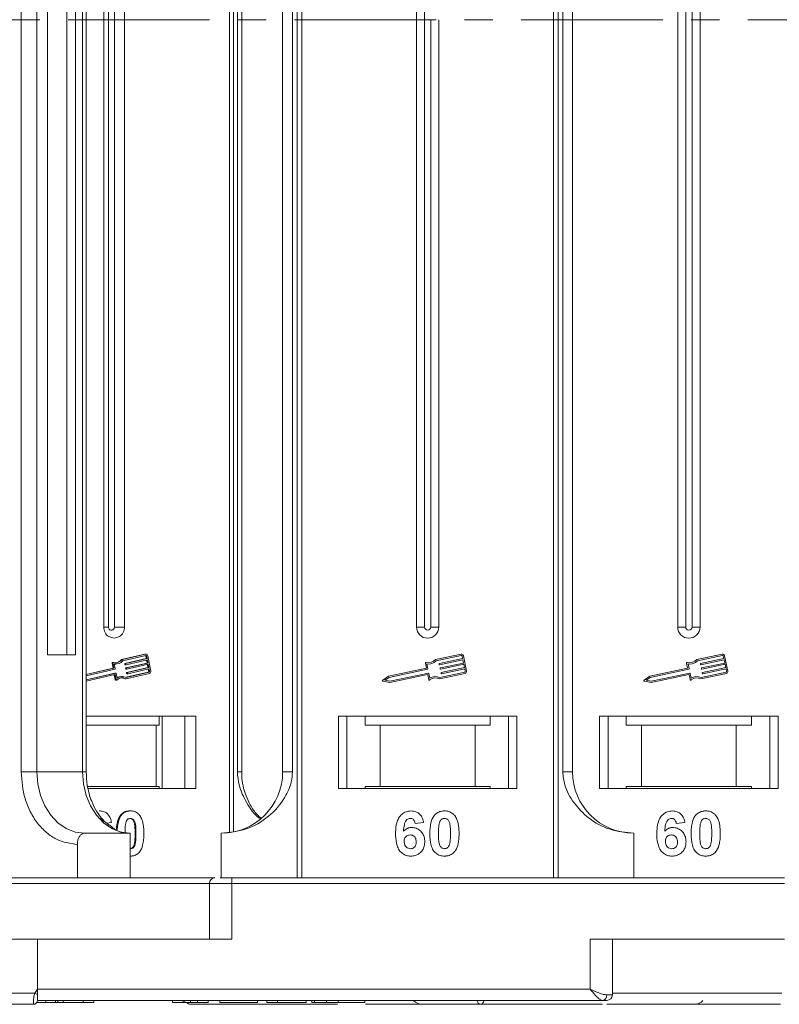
# Model space of a CAD drawing. Header units: millimetres. Extents: x -623 to 852, y 50 to 1083.
# Tile 7 of 72: x -52 to 16, y 280 to 369. Entities that reach past the tile are written whole.
import ezdxf

# ---------------------------------------------------------------- set-up
doc = ezdxf.new("R2010")
doc.units = ezdxf.units.MM
doc.linetypes.add('CENTERX2', pattern=[20.32, 12.7, -2.54, 2.54, -2.54])

msp = doc.modelspace()

# ---------------------------------------------------------------- linework, layer by layer
at = {"color": 7, "linetype": 'Continuous', "lineweight": 15}
for p, q in [((-27.114, 445.501), (-27.114, 368.501)), ((-26.695, 368.501), (-26.695, 445.501)), ((-4.119, 445.501), (-4.119, 368.501)), ((-3.7, 368.501), (-3.7, 445.501)), ((-33.175, 441.452), (-33.175, 368.501)), ((-32.809, 368.501), (-32.809, 441.391)), ((-51.864, 436.001), (-51.864, 368.501)), ((-50.457, 368.501), (-50.457, 436.001)), ((-46.358, 436.001), (-46.358, 368.501)), ((-46.022, 368.501), (-46.022, 436.001)), ((-32.471, 436.001), (-32.471, 368.501)), ((-32.082, 368.501), (-32.082, 436.001)), ((-28.407, 436.001), (-28.407, 368.501)), ((-27.522, 368.501), (-27.522, 436.001)), ((-3.292, 436.001), (-3.292, 368.501)), ((-2.407, 368.501), (-2.407, 436.001)), ((-49.511, 425.501), (-49.511, 368.501)), ((-47.765, 368.501), (-47.765, 425.501)), ((-46.988, 368.501), (-46.988, 425.501)), ((-44.436, 423.001), (-44.436, 368.501)), ((-44.021, 423.001), (-44.021, 368.501)), ((-43.498, 368.501), (-43.498, 423.001)), ((-42.603, 368.501), (-42.603, 423.001)), ((-16.407, 423.001), (-16.407, 368.501)), ((-15.692, 423.001), (-15.692, 368.501)), ((7.022, 423.001), (7.022, 368.501)), ((7.737, 423.001), (7.737, 368.501)), ((8.307, 368.501), (8.307, 423.001)), ((9.022, 368.501), (9.022, 423.001)), ((-51.864, 368.501), (-51.864, 301.001)), ((-50.457, 301.001), (-50.457, 368.501)), ((-49.511, 368.501), (-49.511, 311.501)), ((-47.765, 311.501), (-47.765, 368.501)), ((-46.988, 311.501), (-46.988, 368.501)), ((-46.358, 368.501), (-46.358, 301.001)), ((-46.022, 301.001), (-46.022, 368.501)), ((-44.436, 368.501), (-44.436, 314.001)), ((-44.021, 368.501), (-44.021, 314.001)), ((-43.498, 314.001), (-43.498, 368.501)), ((-42.603, 314.001), (-42.603, 368.501)), ((-33.175, 368.501), (-33.175, 295.55)), ((-32.809, 295.612), (-32.809, 368.501)), ((-32.471, 368.501), (-32.471, 301.001)), ((-32.082, 301.001), (-32.082, 368.501)), ((-28.407, 368.501), (-28.407, 301.001)), ((-27.522, 301.001), (-27.522, 368.501)), ((-27.114, 368.501), (-27.114, 291.501)), ((-26.695, 291.501), (-26.695, 368.501)), ((-16.407, 368.501), (-16.407, 314.001)), ((-15.692, 368.501), (-15.692, 314.001)), ((-15.122, 314.001), (-15.122, 368.501)), ((-14.407, 314.001), (-14.407, 368.501)), ((-4.119, 368.501), (-4.119, 291.501)), ((-3.7, 291.501), (-3.7, 368.501)), ((-3.292, 368.501), (-3.292, 301.001)), ((-2.407, 301.001), (-2.407, 368.501)), ((7.022, 368.501), (7.022, 314.001)), ((7.737, 368.501), (7.737, 314.001)), ((8.307, 314.001), (8.307, 368.501)), ((9.022, 314.001), (9.022, 368.501)), ((-44.021, 314.001), (-44.436, 314.001)), ((-42.603, 314.001), (-43.498, 314.001)), ((-15.692, 314.001), (-16.407, 314.001)), ((-14.407, 314.001), (-15.122, 314.001)), ((7.737, 314.001), (7.022, 314.001)), ((9.022, 314.001), (8.307, 314.001)), ((-49.511, 311.501), (-46.988, 311.501)), ((-40.774, 311.568), (-42.862, 311.087)), ((-42.862, 311.087), (-42.781, 311.087)), ((-40.693, 311.568), (-42.781, 311.087)), ((-40.671, 311.453), (-42.726, 310.979)), ((-40.643, 311.178), (-42.551, 310.738)), ((-42.471, 310.738), (-40.563, 311.178)), ((-40.541, 311.063), (-42.449, 310.623)), ((-40.774, 311.568), (-40.693, 311.568)), ((-40.66, 311.572), (-40.74, 311.572)), ((-40.688, 311.408), (-40.643, 311.178)), ((-40.607, 311.408), (-40.688, 311.408)), ((-40.643, 311.178), (-40.563, 311.178)), ((-40.617, 311.045), (-40.565, 310.776)), ((-40.563, 311.178), (-40.607, 311.408)), ((-40.485, 310.776), (-40.541, 311.063)), ((-40.235, 310.053), (-40.502, 311.432)), ((-12.411, 311.568), (-14.689, 311.087)), ((-12.386, 311.453), (-14.629, 310.979)), ((-14.351, 310.738), (-12.268, 311.178)), ((-12.244, 311.063), (-14.327, 310.623)), ((-12.268, 311.178), (-12.317, 311.408)), ((-12.183, 310.776), (-12.244, 311.063)), ((-11.911, 310.053), (-12.202, 311.432)), ((11.019, 311.568), (8.74, 311.087)), ((11.043, 311.453), (8.8, 310.979)), ((9.079, 310.738), (11.161, 311.178)), ((11.186, 311.063), (9.103, 310.623)), ((11.161, 311.178), (11.113, 311.408)), ((11.246, 310.776), (11.186, 311.063)), ((11.519, 310.053), (11.228, 311.432)), ((-43.621, 310.311), (-46.022, 309.758)), ((-43.54, 310.311), (-46.022, 309.739)), ((-43.439, 310.215), (-46.022, 309.619)), ((-43.707, 310.756), (-43.621, 310.311)), ((-43.707, 310.756), (-43.627, 310.756)), ((-43.574, 310.827), (-43.654, 310.827)), ((-43.627, 310.756), (-43.54, 310.311)), ((-43.621, 310.311), (-43.54, 310.311)), ((-43.504, 310.694), (-43.419, 310.25)), ((-43.453, 310.683), (-43.373, 310.683)), ((-42.572, 310.703), (-42.561, 310.646)), ((-42.572, 310.703), (-42.492, 310.703)), ((-42.481, 310.646), (-42.561, 310.646)), ((-42.551, 310.738), (-42.471, 310.738)), ((-42.535, 310.622), (-42.455, 310.622)), ((-42.494, 310.301), (-42.483, 310.244)), ((-42.494, 310.301), (-42.414, 310.301)), ((-42.481, 310.646), (-42.492, 310.703)), ((-42.483, 310.244), (-42.403, 310.244)), ((-40.565, 310.776), (-42.474, 310.336)), ((-42.474, 310.336), (-42.393, 310.336)), ((-42.457, 310.22), (-42.377, 310.22)), ((-42.403, 310.244), (-42.414, 310.301)), ((-40.487, 310.374), (-42.396, 309.934)), ((-42.393, 310.336), (-40.485, 310.776)), ((-40.463, 310.661), (-42.371, 310.221)), ((-42.316, 309.934), (-40.407, 310.374)), ((-40.385, 310.259), (-42.293, 309.819)), ((-40.565, 310.776), (-40.485, 310.776)), ((-40.539, 310.643), (-40.487, 310.374)), ((-40.487, 310.374), (-40.407, 310.374)), ((-40.407, 310.374), (-40.463, 310.661)), ((-40.462, 310.241), (-40.421, 310.029)), ((-40.34, 310.029), (-40.385, 310.259)), ((-15.518, 310.311), (-18.916, 309.593)), ((-15.407, 310.215), (-18.868, 309.483)), ((-15.611, 310.756), (-15.518, 310.311)), ((-15.478, 310.694), (-15.384, 310.25)), ((-14.361, 310.646), (-14.373, 310.703)), ((-14.276, 310.244), (-14.288, 310.301)), ((-14.266, 310.336), (-12.183, 310.776)), ((-12.159, 310.661), (-14.242, 310.221)), ((-14.181, 309.934), (-12.098, 310.374)), ((-12.074, 310.259), (-14.157, 309.819)), ((-12.098, 310.374), (-12.159, 310.661)), ((-12.025, 310.029), (-12.074, 310.259)), ((7.912, 310.311), (4.513, 309.593)), ((8.022, 310.215), (4.561, 309.483)), ((7.818, 310.756), (7.912, 310.311)), ((7.951, 310.694), (8.045, 310.25)), ((9.068, 310.646), (9.056, 310.703)), ((9.153, 310.244), (9.141, 310.301)), ((9.164, 310.336), (11.246, 310.776)), ((11.271, 310.661), (9.188, 310.221)), ((9.249, 309.934), (11.331, 310.374)), ((11.355, 310.259), (9.273, 309.819)), ((11.331, 310.374), (11.271, 310.661)), ((11.404, 310.029), (11.355, 310.259)), ((-46.022, 309.259), (-43.373, 309.87)), ((-43.453, 309.87), (-46.022, 309.278)), ((-46.022, 309.139), (-43.456, 309.731)), ((-43.504, 309.708), (-43.423, 309.292)), ((-43.504, 309.708), (-43.424, 309.708)), ((-43.453, 309.87), (-43.373, 309.87)), ((-43.367, 309.871), (-43.447, 309.871)), ((-43.424, 309.708), (-43.343, 309.292)), ((-43.343, 309.292), (-43.423, 309.292)), ((-43.371, 309.246), (-43.291, 309.246)), ((-43.341, 309.847), (-43.255, 309.403)), ((-42.772, 309.555), (-42.852, 309.555)), ((-42.528, 309.363), (-42.448, 309.363)), ((-40.462, 309.959), (-42.466, 309.497)), ((-42.448, 309.363), (-40.36, 309.844)), ((-42.437, 309.486), (-40.382, 309.959)), ((-42.416, 309.899), (-42.405, 309.841)), ((-42.416, 309.899), (-42.336, 309.899)), ((-42.405, 309.841), (-42.325, 309.841)), ((-42.396, 309.934), (-42.316, 309.934)), ((-42.379, 309.818), (-42.299, 309.818)), ((-42.325, 309.841), (-42.336, 309.899)), ((-40.382, 309.959), (-40.462, 309.959)), ((-40.421, 310.029), (-40.34, 310.029)), ((-18.916, 309.593), (-19.418, 309.243)), ((-18.868, 309.483), (-19.238, 309.225)), ((-19.238, 309.225), (-18.796, 309.139)), ((-18.796, 309.139), (-15.334, 309.87)), ((-18.795, 309.019), (-15.425, 309.731)), ((-15.39, 309.708), (-15.302, 309.292)), ((-15.299, 309.847), (-15.206, 309.403)), ((-14.325, 309.363), (-12.046, 309.844)), ((-14.313, 309.486), (-12.071, 309.959)), ((-14.191, 309.841), (-14.204, 309.899)), ((4.513, 309.593), (4.011, 309.243)), ((4.561, 309.483), (4.192, 309.225)), ((4.192, 309.225), (4.634, 309.139)), ((4.634, 309.139), (8.095, 309.87)), ((4.635, 309.019), (8.005, 309.731)), ((8.039, 309.708), (8.127, 309.292)), ((8.13, 309.847), (8.224, 309.403)), ((9.104, 309.363), (11.383, 309.844)), ((9.116, 309.486), (11.359, 309.959)), ((9.238, 309.841), (9.226, 309.899)), ((-19.396, 309.137), (-18.795, 309.019)), ((4.034, 309.137), (4.635, 309.019)), ((-36.188, 306.001), (-46.022, 306.001)), ((-39.496, 305.201), (-39.496, 306.001)), ((-39.198, 306.001), (-39.198, 299.501)), ((-37.189, 299.501), (-37.189, 306.001)), ((-36.188, 299.501), (-36.188, 306.001)), ((-7.407, 306.001), (-23.407, 306.001)), ((-23.407, 306.001), (-23.407, 299.501)), ((-22.657, 299.501), (-22.657, 306.001)), ((-21.021, 306.001), (-21.021, 305.201)), ((-9.793, 305.201), (-9.793, 306.001)), ((-8.157, 306.001), (-8.157, 299.501)), ((-7.407, 299.501), (-7.407, 306.001)), ((16.022, 306.001), (0.022, 306.001)), ((0.022, 306.001), (0.022, 299.501)), ((0.772, 299.501), (0.772, 306.001)), ((2.409, 306.001), (2.409, 305.201)), ((13.636, 305.201), (13.636, 306.001)), ((15.272, 306.001), (15.272, 299.501)), ((16.022, 299.501), (16.022, 306.001)), ((-46.022, 305.201), (-39.745, 305.201)), ((-39.745, 299.701), (-39.745, 305.201)), ((-39.745, 305.201), (-39.496, 305.201)), ((-21.021, 305.201), (-19.657, 305.201)), ((-19.657, 305.201), (-19.657, 299.701)), ((-19.657, 305.201), (-11.157, 305.201)), ((-11.157, 299.701), (-11.157, 305.201)), ((-11.157, 305.201), (-9.793, 305.201)), ((2.409, 305.201), (3.772, 305.201)), ((3.772, 305.201), (3.772, 299.701)), ((3.772, 305.201), (12.272, 305.201)), ((12.272, 299.701), (12.272, 305.201)), ((12.272, 305.201), (13.636, 305.201)), ((-51.864, 301.001), (-50.457, 301.001)), ((-50.457, 301.001), (-46.358, 301.001)), ((-46.358, 301.001), (-46.022, 301.001)), ((-32.471, 301.001), (-32.082, 301.001)), ((-28.407, 301.001), (-27.522, 301.001)), ((-3.292, 301.001), (-2.407, 301.001)), ((-45.903, 299.701), (-39.745, 299.701)), ((-39.496, 299.701), (-39.745, 299.701)), ((-39.496, 299.701), (-39.496, 299.501)), ((-19.657, 299.701), (-21.021, 299.701)), ((-21.021, 299.501), (-21.021, 299.701)), ((-19.657, 299.701), (-11.157, 299.701)), ((-9.793, 299.701), (-11.157, 299.701)), ((-9.793, 299.701), (-9.793, 299.501)), ((3.772, 299.701), (2.409, 299.701)), ((2.409, 299.501), (2.409, 299.701)), ((3.772, 299.701), (12.272, 299.701)), ((13.636, 299.701), (12.272, 299.701)), ((13.636, 299.701), (13.636, 299.501)), ((-45.86, 299.501), (-36.188, 299.501)), ((-23.407, 299.501), (-7.407, 299.501)), ((0.022, 299.501), (16.022, 299.501)), ((-44.774, 297.501), (-44.854, 297.501)), ((-42.889, 297.095), (-42.969, 297.095)), ((-42.053, 297.501), (-42.133, 297.501)), ((-43.768, 296.457), (-44.193, 296.407)), ((-15.766, 296.457), (-16.535, 296.373)), ((7.663, 296.457), (6.894, 296.373)), ((-46.189, 295.501), (-42.09, 295.501)), ((-42.09, 291.501), (-42.09, 295.501)), ((-41.56, 295.474), (-41.64, 295.474)), ((-33.907, 291.501), (-33.907, 295.501)), ((3.093, 295.501), (3.093, 291.501)), ((-46.82, 294.501), (-46.82, 291.501)), ((-41.638, 294.509), (-41.718, 294.509)), ((-42.053, 293.45), (-42.09, 293.45)), ((-71.535, 291.001), (-34.979, 291.001)), ((-34.979, 291.001), (-34.979, 286.001)), ((-34.979, 291.001), (-32.979, 291.001)), ((-32.979, 291.001), (-32.979, 291.501)), ((16.593, 291.501), (-32.979, 291.501)), ((-32.979, 286.001), (-32.979, 291.001)), ((-32.979, 291.001), (16.593, 291.001)), ((-71.535, 286.001), (-50.407, 286.001)), ((-50.407, 281.501), (-50.407, 286.001)), ((-50.407, 286.001), (-32.979, 286.001)), ((16.593, 286.001), (-0.835, 286.001)), ((-0.835, 286.001), (-0.835, 281.501)), ((1.165, 281.001), (1.165, 286.001)), ((-81.799, 281.151), (-50.641, 281.151)), ((-50.641, 281.151), (-50.407, 281.501)), ((-0.835, 281.501), (-50.407, 281.501)), ((0.655, 281.001), (1.165, 281.001)), ((1.165, 281.151), (16.359, 281.151)), ((-50.757, 280.151), (-50.757, 280.151)), ((-50.47, 280.301), (-49.658, 280.301)), ((-50.407, 280.503), (-50.407, 280.501)), ((-50.407, 280.501), (-25.779, 280.501)), ((-45.451, 280.501), (-50.407, 280.501)), ((-50.407, 280.501), (0.283, 280.501)), ((-49.658, 280.301), (-49.658, 280.501)), ((-49.658, 280.301), (-48.777, 280.301)), ((-48.777, 280.501), (-48.777, 280.301)), ((-48.777, 280.301), (-48.577, 280.301)), ((-48.577, 280.501), (-48.577, 280.301)), ((-48.096, 280.501), (-48.096, 280.301)), ((-46.29, 280.501), (-46.29, 280.301)), ((-45.339, 280.301), (-45.339, 280.501)), ((-38.279, 280.501), (-38.279, 280.301)), ((-37.317, 280.301), (-38.279, 280.301)), ((-37.317, 280.501), (-37.317, 280.301)), ((-37.187, 280.501), (-37.187, 280.301)), ((-36.672, 280.501), (-36.672, 280.301)), ((-36.667, 280.151), (-36.669, 280.151)), ((-23.478, 280.151), (-36.667, 280.151)), ((-36.035, 280.501), (-36.035, 280.301)), ((-36.035, 280.301), (-35.074, 280.301)), ((-35.074, 280.501), (-34.048, 280.501)), ((-35.074, 280.501), (-35.074, 280.301)), ((-34.048, 280.501), (-34.048, 280.301)), ((-34.048, 280.301), (-30.651, 280.301)), ((-30.651, 280.501), (-30.651, 280.301)), ((-29.817, 280.501), (-29.817, 280.301)), ((-29.817, 280.301), (-28.856, 280.301)), ((-28.856, 280.501), (-28.856, 280.301)), ((-28.856, 280.301), (-26.292, 280.301)), ((-26.292, 280.501), (-26.292, 280.301)), ((-25.779, 280.501), (-25.779, 280.301)), ((-25.555, 280.501), (-25.555, 280.301)), ((-24.468, 280.501), (-24.468, 280.301)), ((-23.414, 280.501), (-23.414, 280.301)), ((-21.035, 280.501), (-16.667, 280.501)), ((-21.035, 280.501), (-18.043, 280.501)), ((-21.035, 280.501), (-21.035, 280.301)), ((-16.082, 280.151), (-20.971, 280.151))]:
    msp.add_line(p, q, dxfattribs=at)
at = {"color": 1, "linetype": 'CENTERX2', "lineweight": 13}
msp.add_line((676.246, 368.501), (-161.837, 368.501), dxfattribs=at)
at = {"color": 7, "linetype": 'Continuous', "lineweight": 15, "flags": 128}
for points in [[(-40.74, 311.572), (-40.742, 311.572), (-40.774, 311.568)], [(-43.503, 310.685), (-43.479, 310.684), (-43.453, 310.683)], [(-43.447, 309.871), (-43.447, 309.871), (-43.453, 309.87)], [(-46.189, 295.501), (-47.022, 295.607), (-47.822, 295.92), (-48.56, 296.428), (-49.207, 297.112), (-49.738, 297.946), (-50.132, 298.897), (-50.375, 299.928), (-50.457, 301.001)], [(-46.358, 301.001), (-46.276, 299.928), (-46.033, 298.897), (-45.638, 297.946), (-45.108, 297.112), (-44.461, 296.428), (-43.723, 295.92), (-42.922, 295.607), (-42.09, 295.501)]]:
    msp.add_lwpolyline(points, dxfattribs=at)
at = {"color": 7, "linetype": 'Continuous', "lineweight": 15}
for centre, radius, start, end in [((-43.519, 313.937), 0.919, 175.9743, 4.0257), ((-43.76, 313.983), 0.262, 175.9743, 4.0257), ((-15.407, 314.001), 1, 180, 0), ((-15.407, 314.001), 0.285, 180, 0), ((8.022, 314.001), 1, 180, 0), ((8.022, 314.001), 0.285, 180, 0), ((-43.375, 311.562), 0.76, 255.78244, 321.29256), ((-43.463, 311.575), 0.775, 273.67907, 320.9117), ((-40.746, 311.397), 0.0591, 10.3902, 52.74216), ((-40.663, 311.409), 0.162, 8.32416, 100.8818), ((-40.661, 311.4), 0.0541, 8.32416, 100.8818), ((-15.335, 311.673), 0.873, 256.41469, 317.74736), ((-12.374, 311.396), 0.176, 11.9297, 101.9297), ((-12.374, 311.396), 0.0587, 11.9297, 101.9297), ((8.094, 311.673), 0.873, 256.41469, 317.74736), ((11.055, 311.396), 0.176, 11.9297, 101.9297), ((11.055, 311.396), 0.0587, 11.9297, 101.9297), ((-43.651, 310.77), 0.0572, 92.84729, 193.92895), ((-43.572, 310.77), 0.0562, 78.9022, 194.44444), ((-43.376, 311.548), 0.863, 261.47043, 318.84219), ((-43.447, 310.243), 0.0294, 285.60851, 12.74305), ((-42.544, 310.71), 0.0294, 105.60851, 192.74305), ((-42.534, 310.65), 0.0274, 188.63445, 268.36057), ((-42.466, 310.308), 0.0294, 105.60851, 192.74305), ((-42.463, 310.71), 0.0294, 105.60851, 192.74305), ((-42.456, 310.248), 0.0274, 188.63445, 268.36057), ((-42.454, 310.65), 0.0271, 188.32416, 280.8818), ((-42.386, 310.308), 0.0294, 105.60851, 192.74305), ((-42.376, 310.248), 0.0271, 188.32416, 280.8818), ((-15.554, 310.768), 0.0587, 76.41469, 191.9297), ((-15.335, 311.673), 0.99, 261.69305, 315.48899), ((-15.413, 310.243), 0.0294, 281.9297, 11.9297), ((-14.345, 310.709), 0.0294, 101.9297, 191.9297), ((-14.333, 310.652), 0.0294, 191.9297, 281.9297), ((-14.26, 310.307), 0.0294, 101.9297, 191.9297), ((-14.248, 310.25), 0.0294, 191.9297, 281.9297), ((7.876, 310.768), 0.0587, 76.41469, 191.9297), ((8.094, 311.673), 0.99, 261.69305, 315.48899), ((8.016, 310.243), 0.0294, 281.9297, 11.9297), ((9.085, 310.709), 0.0294, 101.9297, 191.9297), ((9.097, 310.652), 0.0294, 191.9297, 281.9297), ((9.17, 310.307), 0.0294, 101.9297, 191.9297), ((9.182, 310.25), 0.0294, 191.9297, 281.9297), ((-43.534, 309.702), 0.0306, 10.77909, 32.19325), ((-43.45, 309.704), 0.0271, 8.32416, 100.8818), ((-43.369, 309.301), 0.055, 188.75058, 268.24443), ((-43.367, 309.843), 0.0271, 8.32416, 100.8818), ((-43.291, 309.299), 0.0528, 187.30514, 308.70232), ((-42.849, 308.706), 0.849, 90.15732, 119.17631), ((-42.772, 308.691), 0.747, 64.22467, 130.55629), ((-42.772, 308.712), 0.843, 66.58618, 124.90611), ((-42.853, 308.693), 0.745, 64.0967, 86.80338), ((-42.388, 309.905), 0.0294, 105.60851, 192.74305), ((-42.378, 309.846), 0.0274, 188.63445, 268.36057), ((-42.308, 309.905), 0.0294, 105.60851, 192.74305), ((-42.298, 309.845), 0.0271, 188.32416, 280.8818), ((-40.478, 310.016), 0.0588, 285.60851, 12.74305), ((-40.398, 310.016), 0.0588, 285.60851, 12.74305), ((-40.407, 310.014), 0.176, 285.60851, 12.74305), ((-19.385, 309.194), 0.0587, 124.95116, 258.90824), ((-15.419, 309.702), 0.0294, 11.9297, 101.9297), ((-15.328, 309.841), 0.0294, 11.9297, 101.9297), ((-15.245, 309.305), 0.0587, 191.9297, 307.44471), ((-14.678, 308.565), 0.873, 66.11204, 127.44471), ((-14.678, 308.565), 0.99, 68.37041, 122.16635), ((-14.175, 309.905), 0.0294, 101.9297, 191.9297), ((-14.163, 309.847), 0.0294, 191.9297, 281.9297), ((-12.083, 310.017), 0.0587, 281.9297, 11.9297), ((-12.083, 310.017), 0.176, 281.9297, 11.9297), ((4.045, 309.194), 0.0587, 124.95116, 258.90824), ((8.011, 309.702), 0.0294, 11.9297, 101.9297), ((8.101, 309.841), 0.0294, 11.9297, 101.9297), ((8.185, 309.305), 0.0587, 191.9297, 307.44471), ((8.751, 308.565), 0.873, 66.11204, 127.44471), ((8.751, 308.565), 0.99, 68.37041, 122.16635), ((9.255, 309.905), 0.0294, 101.9297, 191.9297), ((9.267, 309.847), 0.0294, 191.9297, 281.9297), ((11.347, 310.017), 0.0587, 281.9297, 11.9297), ((11.347, 310.017), 0.176, 281.9297, 11.9297), ((-33.907, 301.001), 5.5, 270, 0), ((3.093, 301.001), 5.5, 180, 270), ((-34.479, 291.001), 0.5, 90, 180), ((-14.863, 348.079), 75.89, 241.87179, 242.07191), ((0.208, 280.946), 0.451, 279.5202, 7.08135), ((0.665, 281.001), 0.5, 270, 0), ((-50.757, 280.501), 0.35, 269.99809, 359.99965), ((-36.664, 280.466), 0.314, 212.2896, 269.08367), ((-36.662, 280.466), 0.315, 212.33222, 269.07037), ((-15.907, 281.151), 1, 221.2946, 270), ((-10.63, 280.488), 0.337, 177.69097, 267.38556), ((-10.631, 280.487), 0.336, 177.61012, 267.39185), ((8.522, 281.151), 1, 270, 319.04573)]:
    msp.add_arc(centre, radius, start, end, dxfattribs=at)
for points, knots in [([(-51.864, 301.001), (-51.797, 300.184), (-51.693, 298.926), (-51.064, 297.413), (-50.413, 296.371), (-49.605, 295.532), (-48.43, 294.722), (-47.454, 294.588), (-46.82, 294.501)], [0, 0, 0, 0, 0.239457, 0.368361, 0.5, 0.631639, 0.760543, 1, 1, 1, 1]), ([(-43.986, 296.217), (-44.176, 296.377), (-44.58, 296.715), (-45.109, 297.455), (-45.515, 298.268), (-45.779, 299.07), (-45.975, 299.95), (-46.004, 300.604), (-46.022, 301.001)], [0, 0, 0, 0, 0.165051, 0.350481, 0.534649, 0.668648, 0.798518, 1, 1, 1, 1]), ([(-33.907, 295.501), (-33.147, 295.578), (-31.627, 295.731), (-29.605, 296.92), (-28.273, 298.471), (-27.613, 299.915), (-27.546, 300.707), (-27.522, 301.001)], [0, 0, 0, 0, 0.249096, 0.498243, 0.745205, 0.90541, 1, 1, 1, 1]), ([(-32.471, 301.001), (-32.435, 300.609), (-32.345, 299.607), (-31.64, 298.195), (-30.961, 297.154), (-30.47, 296.845), (-30.436, 296.823)], [0, 0, 0, 0, 0.232985, 0.595421, 0.971995, 1, 1, 1, 1]), ([(-30.366, 296.868), (-30.478, 296.967), (-30.847, 297.292), (-31.294, 297.973), (-31.686, 298.786), (-31.935, 299.592), (-32.063, 300.32), (-32.076, 300.809), (-32.082, 301.001)], [0, 0, 0, 0, 0.102839, 0.337981, 0.531882, 0.690178, 0.878204, 1, 1, 1, 1]), ([(-3.292, 301.001), (-3.249, 300.611), (-3.138, 299.612), (-2.314, 298.158), (-0.944, 296.745), (0.921, 295.708), (2.372, 295.57), (3.093, 295.501)], [0, 0, 0, 0, 0.1257134, 0.3212757, 0.5244662, 0.763484, 1, 1, 1, 1]), ([(-44.774, 297.501), (-44.65, 297.491), (-44.424, 297.471), (-44.138, 297.287), (-43.917, 297.011), (-43.811, 296.714), (-43.778, 296.515), (-43.768, 296.457)], [0, 0, 0, 0, 0.242691, 0.439002, 0.635006, 0.895059, 1, 1, 1, 1]), ([(-42.969, 297.095), (-43.005, 297.041), (-43.077, 296.931), (-43.178, 296.697), (-43.259, 296.392), (-43.305, 296.084), (-43.316, 295.897), (-43.32, 295.836)], [0, 0, 0, 0, 0.150029, 0.302991, 0.579004, 0.861296, 1, 1, 1, 1]), ([(-43.241, 295.814), (-43.24, 295.837), (-43.235, 296.029), (-43.176, 296.446), (-43.049, 296.867), (-42.905, 297.072), (-42.889, 297.095)], [0, 0, 0, 0, 0.050119, 0.425699, 0.936579, 1, 1, 1, 1]), ([(-42.133, 297.501), (-42.194, 297.499), (-42.318, 297.494), (-42.499, 297.452), (-42.673, 297.373), (-42.806, 297.277), (-42.903, 297.179), (-42.947, 297.123), (-42.969, 297.095)], [0, 0, 0, 0, 0.193601, 0.390515, 0.584816, 0.786672, 0.892788, 1, 1, 1, 1]), ([(-42.889, 297.095), (-42.848, 297.145), (-42.765, 297.247), (-42.611, 297.363), (-42.438, 297.446), (-42.283, 297.484), (-42.153, 297.499), (-42.086, 297.501), (-42.053, 297.501)], [0, 0, 0, 0, 0.193776, 0.3936, 0.587864, 0.788908, 0.894169, 1, 1, 1, 1]), ([(-42.053, 297.501), (-41.992, 297.499), (-41.868, 297.495), (-41.687, 297.451), (-41.512, 297.373), (-41.38, 297.274), (-41.282, 297.176), (-41.237, 297.119), (-41.214, 297.09)], [0, 0, 0, 0, 0.192627, 0.388684, 0.582013, 0.783201, 0.891038, 1, 1, 1, 1]), ([(-41.214, 297.09), (-41.178, 297.036), (-41.106, 296.927), (-41.009, 296.695), (-40.927, 296.399), (-40.881, 296.068), (-40.858, 295.758), (-40.856, 295.569), (-40.855, 295.474)], [0, 0, 0, 0, 0.118432, 0.239329, 0.449434, 0.664178, 0.83182, 1, 1, 1, 1]), ([(-18.279, 295.448), (-18.276, 295.581), (-18.267, 295.982), (-18.177, 296.538), (-17.898, 297.047), (-17.552, 297.349), (-17.182, 297.487), (-16.948, 297.498), (-16.864, 297.501)], [0, 0, 0, 0, 0.142337, 0.429127, 0.589943, 0.751205, 0.909895, 1, 1, 1, 1]), ([(-16.864, 297.501), (-16.728, 297.491), (-16.482, 297.471), (-16.169, 297.287), (-15.928, 297.011), (-15.812, 296.714), (-15.776, 296.515), (-15.766, 296.457)], [0, 0, 0, 0, 0.242691, 0.439002, 0.635006, 0.895059, 1, 1, 1, 1]), ([(-15.202, 295.482), (-15.2, 295.616), (-15.195, 295.919), (-15.122, 296.446), (-14.981, 296.867), (-14.824, 297.072), (-14.806, 297.095)], [0, 0, 0, 0, 0.237381, 0.538918, 0.949082, 1, 1, 1, 1]), ([(-14.806, 297.095), (-14.762, 297.145), (-14.672, 297.247), (-14.503, 297.363), (-14.314, 297.446), (-14.145, 297.484), (-14.003, 297.499), (-13.931, 297.501), (-13.894, 297.501)], [0, 0, 0, 0, 0.193776, 0.3936, 0.587864, 0.788908, 0.894169, 1, 1, 1, 1]), ([(-13.894, 297.501), (-13.827, 297.499), (-13.693, 297.495), (-13.495, 297.451), (-13.304, 297.373), (-13.159, 297.274), (-13.052, 297.176), (-13.004, 297.119), (-12.979, 297.09)], [0, 0, 0, 0, 0.192627, 0.388684, 0.582013, 0.783201, 0.891038, 1, 1, 1, 1]), ([(-12.979, 297.09), (-12.94, 297.036), (-12.86, 296.927), (-12.755, 296.695), (-12.665, 296.399), (-12.615, 296.068), (-12.59, 295.758), (-12.588, 295.569), (-12.587, 295.474)], [0, 0, 0, 0, 0.118432, 0.239329, 0.449434, 0.664178, 0.83182, 1, 1, 1, 1]), ([(5.151, 295.448), (5.154, 295.581), (5.162, 295.982), (5.253, 296.538), (5.531, 297.047), (5.878, 297.349), (6.248, 297.487), (6.481, 297.498), (6.566, 297.501)], [0, 0, 0, 0, 0.142337, 0.429127, 0.589943, 0.751205, 0.909895, 1, 1, 1, 1]), ([(6.566, 297.501), (6.702, 297.491), (6.948, 297.471), (7.26, 297.287), (7.501, 297.011), (7.617, 296.714), (7.653, 296.515), (7.663, 296.457)], [0, 0, 0, 0, 0.242691, 0.439002, 0.635006, 0.895059, 1, 1, 1, 1]), ([(8.228, 295.482), (8.23, 295.616), (8.235, 295.919), (8.307, 296.446), (8.448, 296.867), (8.606, 297.072), (8.623, 297.095)], [0, 0, 0, 0, 0.237381, 0.538918, 0.949082, 1, 1, 1, 1]), ([(8.623, 297.095), (8.668, 297.145), (8.758, 297.247), (8.927, 297.363), (9.115, 297.446), (9.285, 297.484), (9.426, 297.499), (9.499, 297.501), (9.535, 297.501)], [0, 0, 0, 0, 0.193776, 0.3936, 0.587864, 0.788908, 0.894169, 1, 1, 1, 1]), ([(9.535, 297.501), (9.602, 297.499), (9.737, 297.495), (9.935, 297.451), (10.125, 297.373), (10.27, 297.274), (10.377, 297.176), (10.426, 297.119), (10.45, 297.09)], [0, 0, 0, 0, 0.192627, 0.388684, 0.582013, 0.783201, 0.891038, 1, 1, 1, 1]), ([(10.45, 297.09), (10.49, 297.036), (10.569, 296.927), (10.674, 296.695), (10.764, 296.399), (10.814, 296.068), (10.839, 295.758), (10.842, 295.569), (10.843, 295.474)], [0, 0, 0, 0, 0.118432, 0.239329, 0.449434, 0.664178, 0.83182, 1, 1, 1, 1]), ([(-44.473, 296.373), (-44.485, 296.451), (-44.502, 296.573), (-44.585, 296.717), (-44.682, 296.798), (-44.781, 296.831), (-44.841, 296.834), (-44.864, 296.835)], [0, 0, 0, 0, 0.33384, 0.524547, 0.716372, 0.891824, 1, 1, 1, 1]), ([(-42.09, 295.501), (-42.588, 295.539), (-43.249, 295.588), (-43.802, 296.127), (-43.939, 296.259)], [0, 0, 0, 0, 0.754052, 1, 1, 1, 1]), ([(-42.546, 295.474), (-42.546, 295.541), (-42.545, 295.674), (-42.54, 295.855), (-42.531, 296.017), (-42.518, 296.159), (-42.501, 296.302), (-42.479, 296.395), (-42.468, 296.442)], [0, 0, 0, 0, 0.20527, 0.410616, 0.557148, 0.703844, 0.851475, 1, 1, 1, 1]), ([(-42.468, 296.442), (-42.446, 296.511), (-42.411, 296.623), (-42.312, 296.749), (-42.199, 296.816), (-42.108, 296.832), (-42.059, 296.834), (-42.053, 296.835)], [0, 0, 0, 0, 0.334804, 0.542561, 0.750382, 0.970721, 1, 1, 1, 1]), ([(-42.133, 296.835), (-42.08, 296.829), (-41.988, 296.819), (-41.87, 296.744), (-41.769, 296.604), (-41.678, 296.333), (-41.644, 295.936), (-41.641, 295.629), (-41.64, 295.474)], [0, 0, 0, 0, 0.105646, 0.186221, 0.267042, 0.431541, 0.712708, 1, 1, 1, 1]), ([(-42.053, 296.835), (-42, 296.829), (-41.908, 296.819), (-41.79, 296.744), (-41.689, 296.604), (-41.597, 296.333), (-41.564, 295.936), (-41.561, 295.629), (-41.56, 295.474)], [0, 0, 0, 0, 0.105646, 0.186221, 0.267042, 0.431541, 0.712708, 1, 1, 1, 1]), ([(-16.962, 296.835), (-17.016, 296.829), (-17.125, 296.818), (-17.277, 296.718), (-17.419, 296.546), (-17.527, 296.184), (-17.551, 295.884), (-17.568, 295.679)], [0, 0, 0, 0, 0.112049, 0.22438, 0.370115, 0.570276, 1, 1, 1, 1]), ([(-17.568, 295.679), (-17.522, 295.728), (-17.427, 295.826), (-17.282, 295.917), (-17.155, 295.967), (-17.056, 295.995), (-16.952, 296.011), (-16.881, 296.013), (-16.845, 296.014)], [0, 0, 0, 0, 0.243654, 0.49576, 0.617892, 0.741503, 0.870025, 1, 1, 1, 1]), ([(-16.535, 296.373), (-16.548, 296.451), (-16.567, 296.573), (-16.658, 296.717), (-16.763, 296.798), (-16.871, 296.831), (-16.937, 296.834), (-16.962, 296.835)], [0, 0, 0, 0, 0.33384, 0.524547, 0.716372, 0.891824, 1, 1, 1, 1]), ([(-16.845, 296.014), (-16.71, 296.002), (-16.437, 295.977), (-16.089, 295.761), (-15.823, 295.46), (-15.682, 295.107), (-15.669, 294.863), (-15.663, 294.755)], [0, 0, 0, 0, 0.210216, 0.421975, 0.620016, 0.831037, 1, 1, 1, 1]), ([(-14.433, 295.474), (-14.432, 295.541), (-14.431, 295.674), (-14.425, 295.855), (-14.415, 296.017), (-14.401, 296.159), (-14.383, 296.302), (-14.359, 296.395), (-14.347, 296.442)], [0, 0, 0, 0, 0.20527, 0.410616, 0.557148, 0.703844, 0.851475, 1, 1, 1, 1]), ([(-14.347, 296.442), (-14.323, 296.511), (-14.285, 296.623), (-14.177, 296.749), (-14.053, 296.816), (-13.954, 296.832), (-13.901, 296.834), (-13.894, 296.835)], [0, 0, 0, 0, 0.3348035, 0.5425606, 0.750382, 0.9707212, 1, 1, 1, 1]), ([(-13.894, 296.835), (-13.837, 296.829), (-13.736, 296.819), (-13.607, 296.744), (-13.497, 296.604), (-13.397, 296.333), (-13.361, 295.936), (-13.357, 295.629), (-13.356, 295.474)], [0, 0, 0, 0, 0.105646, 0.186221, 0.267042, 0.431541, 0.712708, 1, 1, 1, 1]), ([(6.467, 296.835), (6.413, 296.829), (6.305, 296.818), (6.153, 296.718), (6.011, 296.546), (5.902, 296.184), (5.878, 295.884), (5.861, 295.679)], [0, 0, 0, 0, 0.112049, 0.22438, 0.370115, 0.570276, 1, 1, 1, 1]), ([(5.861, 295.679), (5.908, 295.728), (6.002, 295.826), (6.148, 295.917), (6.275, 295.967), (6.374, 295.995), (6.478, 296.011), (6.548, 296.013), (6.584, 296.014)], [0, 0, 0, 0, 0.243654, 0.49576, 0.617892, 0.741503, 0.870025, 1, 1, 1, 1]), ([(6.894, 296.373), (6.882, 296.451), (6.862, 296.573), (6.772, 296.717), (6.666, 296.798), (6.558, 296.831), (6.492, 296.834), (6.467, 296.835)], [0, 0, 0, 0, 0.33384, 0.524547, 0.716372, 0.891824, 1, 1, 1, 1]), ([(6.584, 296.014), (6.72, 296.002), (6.992, 295.977), (7.34, 295.761), (7.606, 295.46), (7.748, 295.107), (7.76, 294.863), (7.766, 294.755)], [0, 0, 0, 0, 0.210216, 0.421975, 0.620016, 0.831037, 1, 1, 1, 1]), ([(8.997, 295.474), (8.997, 295.541), (8.998, 295.674), (9.004, 295.855), (9.014, 296.017), (9.028, 296.159), (9.047, 296.302), (9.071, 296.395), (9.083, 296.442)], [0, 0, 0, 0, 0.20527, 0.410616, 0.557148, 0.703844, 0.851475, 1, 1, 1, 1]), ([(9.083, 296.442), (9.106, 296.511), (9.144, 296.623), (9.252, 296.749), (9.376, 296.816), (9.475, 296.832), (9.529, 296.834), (9.535, 296.835)], [0, 0, 0, 0, 0.3348035, 0.5425606, 0.750382, 0.9707212, 1, 1, 1, 1]), ([(9.535, 296.835), (9.593, 296.829), (9.694, 296.819), (9.822, 296.744), (9.933, 296.604), (10.032, 296.333), (10.069, 295.936), (10.072, 295.629), (10.074, 295.474)], [0, 0, 0, 0, 0.105646, 0.186221, 0.267042, 0.431541, 0.712708, 1, 1, 1, 1]), ([(-46.82, 294.501), (-46.813, 294.614), (-46.799, 294.839), (-46.69, 295.138), (-46.53, 295.364), (-46.353, 295.484), (-46.235, 295.497), (-46.189, 295.501)], [0, 0, 0, 0, 0.214694, 0.429388, 0.644082, 0.858775, 1, 1, 1, 1]), ([(-41.64, 295.474), (-41.64, 295.407), (-41.641, 295.274), (-41.646, 295.094), (-41.656, 294.932), (-41.668, 294.791), (-41.685, 294.649), (-41.707, 294.556), (-41.718, 294.509)], [0, 0, 0, 0, 0.205942, 0.411959, 0.558149, 0.704502, 0.851801, 1, 1, 1, 1]), ([(-41.56, 295.474), (-41.56, 295.407), (-41.561, 295.274), (-41.566, 295.094), (-41.576, 294.932), (-41.588, 294.791), (-41.605, 294.649), (-41.627, 294.556), (-41.638, 294.509)], [0, 0, 0, 0, 0.205942, 0.411959, 0.558149, 0.704502, 0.851801, 1, 1, 1, 1]), ([(-40.855, 295.474), (-40.857, 295.341), (-40.861, 295.037), (-40.926, 294.517), (-41.052, 294.095), (-41.197, 293.887), (-41.217, 293.856)], [0, 0, 0, 0, 0.236629, 0.537361, 0.932986, 1, 1, 1, 1]), ([(-16.921, 293.45), (-17.057, 293.461), (-17.328, 293.482), (-17.688, 293.683), (-17.98, 293.988), (-18.22, 294.524), (-18.275, 295.034), (-18.278, 295.389), (-18.279, 295.448)], [0, 0, 0, 0, 0.148269, 0.297647, 0.442421, 0.607851, 0.935658, 1, 1, 1, 1]), ([(-17.51, 294.772), (-17.505, 294.855), (-17.497, 294.991), (-17.406, 295.16), (-17.283, 295.269), (-17.135, 295.338), (-17.027, 295.344), (-16.975, 295.348)], [0, 0, 0, 0, 0.276721, 0.45687, 0.637007, 0.824068, 1, 1, 1, 1]), ([(-16.975, 295.348), (-16.907, 295.342), (-16.782, 295.332), (-16.622, 295.238), (-16.503, 295.103), (-16.441, 294.918), (-16.436, 294.785), (-16.433, 294.715)], [0, 0, 0, 0, 0.213757, 0.394944, 0.576585, 0.777311, 1, 1, 1, 1]), ([(-13.894, 293.45), (-14.029, 293.46), (-14.301, 293.481), (-14.655, 293.679), (-14.943, 293.993), (-15.177, 294.604), (-15.192, 295.124), (-15.202, 295.482)], [0, 0, 0, 0, 0.147528, 0.296569, 0.43214, 0.608737, 1, 1, 1, 1]), ([(-13.894, 294.117), (-13.962, 294.125), (-14.072, 294.138), (-14.201, 294.224), (-14.304, 294.375), (-14.397, 294.647), (-14.427, 295.037), (-14.431, 295.328), (-14.433, 295.474)], [0, 0, 0, 0, 0.125351, 0.2021974, 0.2791824, 0.4597421, 0.727968, 1, 1, 1, 1]), ([(-13.356, 295.474), (-13.356, 295.407), (-13.357, 295.274), (-13.363, 295.094), (-13.373, 294.932), (-13.387, 294.791), (-13.406, 294.649), (-13.43, 294.556), (-13.442, 294.509)], [0, 0, 0, 0, 0.205942, 0.411959, 0.558149, 0.704502, 0.851801, 1, 1, 1, 1]), ([(-12.587, 295.474), (-12.589, 295.341), (-12.594, 295.037), (-12.664, 294.517), (-12.802, 294.095), (-12.96, 293.887), (-12.982, 293.856)], [0, 0, 0, 0, 0.236629, 0.537361, 0.932986, 1, 1, 1, 1]), ([(6.508, 293.45), (6.373, 293.461), (6.101, 293.482), (5.741, 293.683), (5.45, 293.988), (5.209, 294.524), (5.155, 295.034), (5.151, 295.389), (5.151, 295.448)], [0, 0, 0, 0, 0.148269, 0.297647, 0.442421, 0.607851, 0.935658, 1, 1, 1, 1]), ([(5.92, 294.772), (5.925, 294.855), (5.933, 294.991), (6.024, 295.16), (6.146, 295.269), (6.295, 295.338), (6.402, 295.344), (6.454, 295.348)], [0, 0, 0, 0, 0.276721, 0.45687, 0.637007, 0.824068, 1, 1, 1, 1]), ([(6.454, 295.348), (6.522, 295.342), (6.647, 295.332), (6.807, 295.238), (6.927, 295.103), (6.989, 294.918), (6.994, 294.785), (6.997, 294.715)], [0, 0, 0, 0, 0.213757, 0.394944, 0.576585, 0.777311, 1, 1, 1, 1]), ([(9.535, 293.45), (9.4, 293.46), (9.128, 293.481), (8.774, 293.679), (8.486, 293.993), (8.253, 294.604), (8.238, 295.124), (8.228, 295.482)], [0, 0, 0, 0, 0.147528, 0.296569, 0.43214, 0.608737, 1, 1, 1, 1]), ([(9.535, 294.117), (9.467, 294.125), (9.357, 294.138), (9.228, 294.224), (9.125, 294.375), (9.032, 294.647), (9.003, 295.037), (8.999, 295.328), (8.997, 295.474)], [0, 0, 0, 0, 0.125351, 0.2021974, 0.2791824, 0.4597421, 0.727968, 1, 1, 1, 1]), ([(10.074, 295.474), (10.073, 295.407), (10.072, 295.274), (10.066, 295.094), (10.056, 294.932), (10.042, 294.791), (10.024, 294.649), (10, 294.556), (9.988, 294.509)], [0, 0, 0, 0, 0.205942, 0.411959, 0.558149, 0.704502, 0.851801, 1, 1, 1, 1]), ([(10.843, 295.474), (10.841, 295.341), (10.836, 295.037), (10.765, 294.517), (10.627, 294.095), (10.47, 293.887), (10.447, 293.856)], [0, 0, 0, 0, 0.236629, 0.537361, 0.932986, 1, 1, 1, 1]), ([(-41.718, 294.509), (-41.74, 294.44), (-41.774, 294.329), (-41.873, 294.204), (-41.978, 294.139), (-42.054, 294.128), (-42.09, 294.122)], [0, 0, 0, 0, 0.360303, 0.583534, 0.80689, 1, 1, 1, 1]), ([(-41.638, 294.509), (-41.66, 294.44), (-41.694, 294.329), (-41.793, 294.203), (-41.904, 294.137), (-41.995, 294.119), (-42.045, 294.117), (-42.053, 294.117)], [0, 0, 0, 0, 0.333678, 0.540413, 0.747264, 0.961209, 1, 1, 1, 1]), ([(-16.937, 294.117), (-17.004, 294.124), (-17.141, 294.138), (-17.317, 294.255), (-17.443, 294.412), (-17.501, 294.595), (-17.507, 294.715), (-17.51, 294.772)], [0, 0, 0, 0, 0.207905, 0.419981, 0.630626, 0.821735, 1, 1, 1, 1]), ([(-16.433, 294.715), (-16.437, 294.63), (-16.443, 294.492), (-16.516, 294.313), (-16.627, 294.204), (-16.771, 294.13), (-16.878, 294.121), (-16.937, 294.117)], [0, 0, 0, 0, 0.2886974, 0.4635526, 0.6399417, 0.8018084, 1, 1, 1, 1]), ([(-15.663, 294.755), (-15.671, 294.62), (-15.687, 294.35), (-15.853, 293.969), (-16.138, 293.67), (-16.511, 293.479), (-16.784, 293.46), (-16.921, 293.45)], [0, 0, 0, 0, 0.197831, 0.3973, 0.59891, 0.798741, 1, 1, 1, 1]), ([(-13.442, 294.509), (-13.465, 294.44), (-13.503, 294.329), (-13.61, 294.203), (-13.732, 294.137), (-13.831, 294.119), (-13.886, 294.117), (-13.894, 294.117)], [0, 0, 0, 0, 0.3336776, 0.5404125, 0.7472639, 0.9612091, 1, 1, 1, 1]), ([(6.493, 294.117), (6.425, 294.124), (6.288, 294.138), (6.113, 294.255), (5.986, 294.412), (5.928, 294.595), (5.923, 294.715), (5.92, 294.772)], [0, 0, 0, 0, 0.207905, 0.419981, 0.630626, 0.821735, 1, 1, 1, 1]), ([(6.997, 294.715), (6.993, 294.63), (6.986, 294.492), (6.913, 294.313), (6.803, 294.204), (6.659, 294.13), (6.552, 294.121), (6.493, 294.117)], [0, 0, 0, 0, 0.2886974, 0.4635526, 0.6399417, 0.8018084, 1, 1, 1, 1]), ([(7.766, 294.755), (7.758, 294.62), (7.743, 294.35), (7.577, 293.969), (7.292, 293.67), (6.918, 293.479), (6.645, 293.46), (6.508, 293.45)], [0, 0, 0, 0, 0.197831, 0.3973, 0.59891, 0.798741, 1, 1, 1, 1]), ([(9.988, 294.509), (9.965, 294.44), (9.927, 294.329), (9.819, 294.203), (9.697, 294.137), (9.598, 294.119), (9.544, 294.117), (9.535, 294.117)], [0, 0, 0, 0, 0.3336776, 0.5404125, 0.7472639, 0.9612091, 1, 1, 1, 1]), ([(-41.217, 293.856), (-41.258, 293.806), (-41.341, 293.704), (-41.495, 293.589), (-41.668, 293.506), (-41.823, 293.468), (-41.953, 293.453), (-42.02, 293.451), (-42.053, 293.45)], [0, 0, 0, 0, 0.193769, 0.393564, 0.587886, 0.789131, 0.894283, 1, 1, 1, 1]), ([(-12.982, 293.856), (-13.027, 293.806), (-13.117, 293.704), (-13.286, 293.589), (-13.474, 293.506), (-13.644, 293.468), (-13.785, 293.453), (-13.858, 293.451), (-13.894, 293.45)], [0, 0, 0, 0, 0.193769, 0.393564, 0.587886, 0.789131, 0.894283, 1, 1, 1, 1]), ([(10.447, 293.856), (10.403, 293.806), (10.313, 293.704), (10.144, 293.589), (9.955, 293.506), (9.786, 293.468), (9.644, 293.453), (9.572, 293.451), (9.535, 293.45)], [0, 0, 0, 0, 0.193769, 0.393564, 0.587886, 0.789131, 0.894283, 1, 1, 1, 1]), ([(-34.479, 291.501), (-35.391, 291.501), (-37.288, 291.501), (-40.368, 291.501), (-43.639, 291.501), (-47.009, 291.501), (-50.414, 291.501), (-53.795, 291.501), (-57.118, 291.501), (-60.649, 291.501), (-64.304, 291.501), (-67.973, 291.501), (-70.148, 291.501), (-71.219, 291.501)], [0, 0, 0, 0, 0.078828, 0.164007, 0.250986, 0.337978, 0.424956, 0.511948, 0.597114, 0.682294, 0.791236, 0.897212, 1, 1, 1, 1]), ([(-32.979, 291.501), (-33.137, 291.501), (-33.463, 291.501), (-33.824, 291.501), (-33.967, 291.501), (-34, 291.501)], [0, 0, 0, 0, 0.421218, 0.866389, 1, 1, 1, 1]), ([(-50.757, 280.151), (-50.757, 280.159), (-50.758, 280.172), (-50.757, 280.275), (-50.755, 280.421), (-50.744, 280.605), (-50.724, 280.787), (-50.695, 280.974), (-50.658, 281.096), (-50.641, 281.151)], [0, 0, 0, 0, 0.172016, 0.3127556, 0.4995985, 0.630391, 0.7580256, 0.8892284, 1, 1, 1, 1]), ([(-50.407, 281.027), (-50.407, 280.934), (-50.407, 280.749), (-50.407, 280.588), (-50.407, 280.557), (-50.407, 280.548)], [0, 0, 0, 0, 0.412979, 0.825987, 1, 1, 1, 1]), ([(0.283, 280.501), (0.215, 280.518), (0.071, 280.554), (-0.208, 280.804), (-0.518, 281.134), (-0.73, 281.379), (-0.835, 281.501)], [0, 0, 0, 0, 0.23435, 0.498195, 0.748869, 1, 1, 1, 1]), ([(-0.835, 281.501), (-0.566, 281.385), (-0.148, 281.205), (0.351, 281.033), (0.56, 281.011), (0.655, 281.001)], [0, 0, 0, 0, 0.498413, 0.772928, 1, 1, 1, 1]), ([(-82.907, 280.151), (-82.861, 280.151), (-82.767, 280.151), (-81.997, 280.151), (-80.83, 280.151), (-79.359, 280.151), (-77.711, 280.151), (-75.772, 280.151), (-72.815, 280.151), (-69.381, 280.151), (-65.604, 280.151), (-62.368, 280.151), (-58.725, 280.151), (-54.736, 280.151), (-52.07, 280.151), (-50.757, 280.151)], [0, 0, 0, 0, 0.077726, 0.157824, 0.240135, 0.304454, 0.368763, 0.43443, 0.500087, 0.631237, 0.695556, 0.759865, 0.842185, 0.922281, 1, 1, 1, 1]), ([(-48.577, 280.301), (-48.55, 280.301), (-48.495, 280.301), (-48.415, 280.301), (-48.339, 280.301), (-48.265, 280.301), (-48.188, 280.301), (-48.127, 280.301), (-48.096, 280.301)], [0, 0, 0, 0, 0.20827, 0.416707, 0.561481, 0.706573, 0.852825, 1, 1, 1, 1]), ([(-48.096, 280.301), (-47.997, 280.301), (-47.798, 280.301), (-47.399, 280.301), (-46.873, 280.301), (-46.509, 280.301), (-46.29, 280.301)], [0, 0, 0, 0, 0.20646, 0.413515, 0.645211, 1, 1, 1, 1]), ([(-46.29, 280.301), (-46.169, 280.301), (-45.895, 280.301), (-45.549, 280.301), (-45.35, 280.301), (-45.349, 280.301), (-45.349, 280.301)], [0, 0, 0, 0, 0.2312887, 0.5259674, 0.8090951, 1, 1, 1, 1]), ([(-37.187, 280.301), (-37.206, 280.301), (-37.244, 280.301), (-37.272, 280.301), (-37.292, 280.301), (-37.304, 280.301), (-37.313, 280.301), (-37.316, 280.301), (-37.317, 280.301)], [0, 0, 0, 0, 0.193806, 0.393127, 0.544069, 0.695412, 0.847613, 1, 1, 1, 1]), ([(-36.672, 280.301), (-36.714, 280.301), (-36.798, 280.301), (-36.908, 280.301), (-37.002, 280.301), (-37.074, 280.301), (-37.137, 280.301), (-37.17, 280.301), (-37.187, 280.301)], [0, 0, 0, 0, 0.202387, 0.410907, 0.557829, 0.709472, 0.853224, 1, 1, 1, 1]), ([(-36.999, 280.301), (-36.985, 280.284), (-36.942, 280.23), (-36.846, 280.182), (-36.768, 280.166), (-36.728, 280.157)], [0, 0, 0, 0, 0.194749, 0.590299, 1, 1, 1, 1]), ([(-36.035, 280.301), (-36.038, 280.301), (-36.043, 280.301), (-36.092, 280.301), (-36.183, 280.301), (-36.3, 280.301), (-36.467, 280.301), (-36.594, 280.301), (-36.672, 280.301)], [0, 0, 0, 0, 0.292027, 0.504854, 0.613905, 0.723685, 0.829816, 1, 1, 1, 1]), ([(-25.779, 280.301), (-25.778, 280.301), (-25.777, 280.301), (-25.763, 280.301), (-25.738, 280.301), (-25.697, 280.301), (-25.64, 280.301), (-25.584, 280.301), (-25.555, 280.301)], [0, 0, 0, 0, 0.15395, 0.308181, 0.478699, 0.649961, 0.824203, 1, 1, 1, 1]), ([(-25.555, 280.301), (-25.496, 280.301), (-25.376, 280.301), (-25.059, 280.301), (-24.738, 280.301), (-24.497, 280.301), (-24.468, 280.301)], [0, 0, 0, 0, 0.250896, 0.502166, 0.940512, 1, 1, 1, 1]), ([(-24.468, 280.301), (-24.406, 280.301), (-24.281, 280.301), (-24.097, 280.301), (-23.922, 280.301), (-23.754, 280.301), (-23.585, 280.301), (-23.471, 280.301), (-23.414, 280.301)], [0, 0, 0, 0, 0.185429, 0.37219, 0.527708, 0.683877, 0.841678, 1, 1, 1, 1]), ([(-23.414, 280.301), (-23.281, 280.301), (-22.877, 280.301), (-22.222, 280.301), (-21.604, 280.301), (-21.176, 280.301), (-21.045, 280.301), (-21.037, 280.301), (-21.035, 280.301)], [0, 0, 0, 0, 0.101398, 0.306996, 0.506144, 0.685262, 0.924557, 1, 1, 1, 1]), ([(-15.907, 280.151), (-15.861, 280.151), (-15.767, 280.151), (-14.997, 280.151), (-13.83, 280.151), (-12.359, 280.151), (-10.711, 280.151), (-8.773, 280.151), (-5.809, 280.151), (-2.757, 280.151), (-0.278, 280.151), (0.28, 280.151)], [0, 0, 0, 0, 0.116124, 0.235791, 0.358766, 0.454859, 0.550937, 0.649045, 0.747136, 0.943077, 1, 1, 1, 1]), ([(-10.352, 280.501), (-10.356, 280.483), (-10.38, 280.388), (-10.446, 280.276), (-10.542, 280.172), (-10.608, 280.159), (-10.645, 280.151)], [0, 0, 0, 0, 0.079527, 0.42373, 0.683042, 1, 1, 1, 1]), ([(0.667, 280.151), (0.917, 280.151), (2.097, 280.151), (4.642, 280.151), (8.272, 280.151), (12.265, 280.151), (14.93, 280.151), (16.243, 280.151)], [0, 0, 0, 0, 0.053852, 0.25371, 0.509545, 0.758465, 1, 1, 1, 1])]:
    msp.add_open_spline(points, degree=3, knots=knots, dxfattribs=at)
for points in [[(-50.407, 281.501), (-50.407, 281.419), (-50.407, 281.253), (-50.407, 281.102), (-50.407, 281.027)], [(-44.441, 280.501), (-44.582, 280.501), (-44.865, 280.501), (-45.255, 280.501), (-45.451, 280.501)], [(0.665, 280.501), (0.647, 280.501), (0.612, 280.501), (0.392, 280.501), (0.283, 280.501)]]:
    msp.add_open_spline(points, degree=3, dxfattribs=at)

doc.saveas('drawing.dxf')
